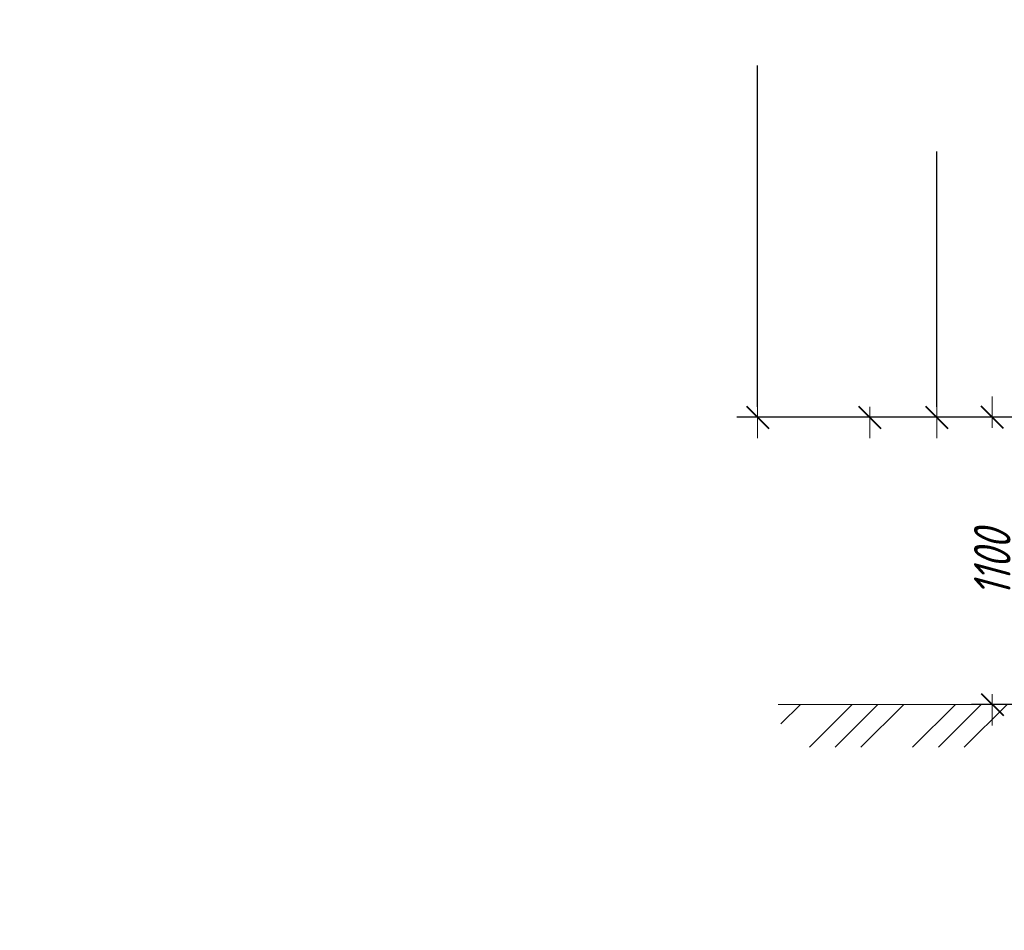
# Model space of a CAD drawing. Header units: millimetres. Extents: x 0 to 594, y 0 to 420.
# Tile 1 of 50: x 0 to 94, y 0 to 87. Entities that reach past the tile are written whole.
import ezdxf

# ---------------------------------------------------------------- set-up
doc = ezdxf.new("R2010")
doc.units = ezdxf.units.MM
for name, pattern in [('K5LT32775', [0]), ('K5LT_BASIC', [0]), ('K5LT_THIN', [0])]:
    doc.linetypes.add(name, pattern=pattern)
doc.styles.add('KDIMTEXTSTYLE', font='GOST_AU.SHX', dxfattribs={"width": 0.96, "oblique": 15, "height": 5})
doc.dimstyles.new('KDIMSTYLE (0.03)', dxfattribs={"dimtxt": 5, "dimasz": 1, "dimexe": 2, "dimexo": 0, "dimgap": 1, "dimtad": 1, "dimlfac": 40, "dimtxsty": 'KDIMTEXTSTYLE', "dimsah": 1, "dimcen": 0, "dimdle": 1, "dimadec": 0, "dimazin": 0, "dimtfac": 0.667, "dimtmove": 0, "dimatfit": 3, "dimfxl": 1, "dimtvp": 1, "dimtfill": 1, "dimtolj": 1, "dimtzin": 0, "dimarcsym": 0})

# ---------------------------------------------------------------- blocks, each defined once
blk = doc.blocks.new('U25')
at = {"color": 7, "linetype": 'K5LT32775', "lineweight": 18}
for p, q in [((74.783, 21.628), (72.924, 19.769)), ((79.732, 21.628), (75.645, 17.54)), ((78.118, 17.539), (82.207, 21.628)), ((80.592, 17.538), (84.682, 21.628)), ((85.539, 17.535), (89.632, 21.628)), ((92.107, 21.628), (88.013, 17.534)), ((94.582, 21.628), (90.487, 17.533))]:
    blk.add_line(p, q, dxfattribs=at)
blk = doc.blocks.new('KDIMARROW_03')
at = {"color": 0, "linetype": 'K5LT_BASIC', "lineweight": 40}
blk.add_line((-1.061, -1.061), (1.061, 1.061), dxfattribs=at)
at = {"color": 0, "linetype": 'K5LT_THIN', "lineweight": 18}
for q in [(-1, 0), (2, 0)]:
    blk.add_line((0, 0), q, dxfattribs=at)

msp = doc.modelspace()

# ---------------------------------------------------------------- linework, layer by layer
at = {"color": 5, "linetype": 'K5LT_THIN', "lineweight": 18, "true_color": 0x0000ff}
msp.add_line((72.6684, 21.62805), (222.6684, 21.62805), dxfattribs=at)

# ---------------------------------------------------------------- block references
msp.add_blockref('U25', (0, 0))

# ---------------------------------------------------------------- dimensions: what is measured, and where the dimension line sits
at = {"color": 5, "true_color": 0x0000ff}
for base, p1, p2, location in [((70.69349, 221.62805), (95.1684, 49.12805), (95.1684, 221.62805), (70.69349, 135.62805)), ((87.84465, 205.37805), (95.1684, 49.12805), (95.1684, 205.37805), (87.84465, 127.37805)), ((81.43094, 154.12805), (114.91218, 49.12805), (94.32234, 154.12805), (81.43094, 101.12805)), ((93.1684, 49.12805), (103.9184, 21.62805), (103.9184, 49.12805), (93.1684, 35.12805))]:
    msp.add_linear_dim(base=base, p1=p1, p2=p2, angle=90, location=location, dimstyle='KDIMSTYLE (0.03)', override={"dimexo": 2, "dimpost": '\\H3.5;\\W0.96;\\Q15;<>', "dimblk1": 'KDIMARROW_03', "dimblk2": 'KDIMARROW_03', "dimse1": 0, "dimse2": 0, "dimclrt": 7, "dimtolj": 1}, dxfattribs=at).render()

doc.saveas('drawing.dxf')
